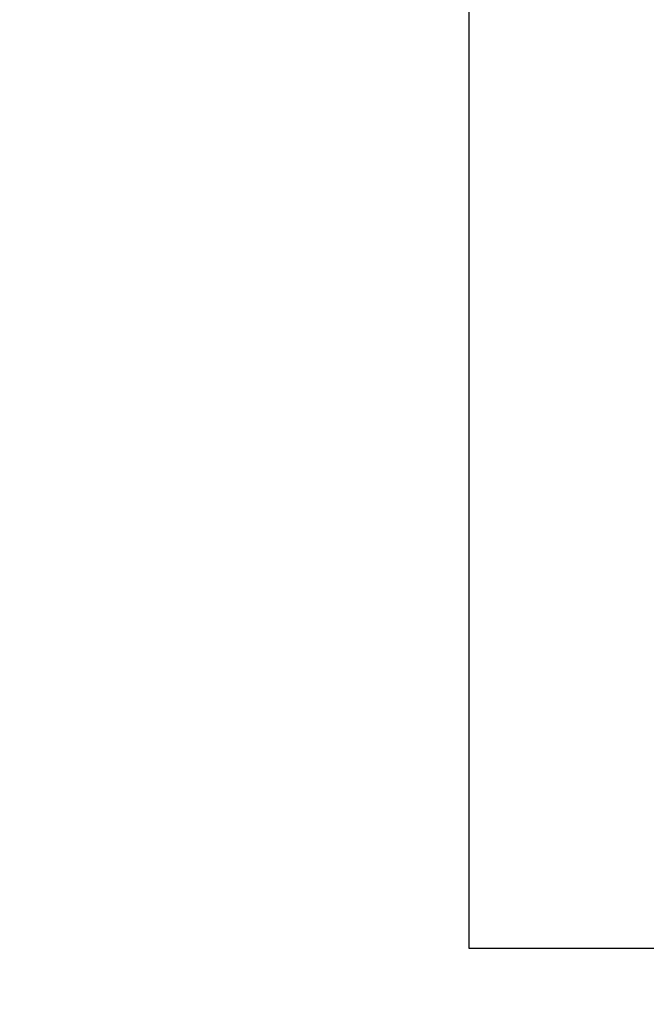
# Model space of a CAD drawing. Extents: x 0 to 1135, y 0 to 420.
# Tile 44 of 52: x 1031 to 1054, y 142 to 178. Entities that reach past the tile are written whole.
import ezdxf

# ---------------------------------------------------------------- set-up
doc = ezdxf.new("R2010")
doc.units = 0
doc.header["$LTSCALE"] = 2
doc.header["$MEASUREMENT"] = 0
doc.linetypes.add('AUSGEZOGEN', pattern=[0])
doc.layers.add('FBR', color=8, linetype='CONTINUOUS')
doc.layers.add('LEGENDE', color=7, linetype='AUSGEZOGEN')

msp = doc.modelspace()

# ---------------------------------------------------------------- linework, layer by layer
at = {"layer": 'FBR'}
for points in [[(88.009, 187.528, 0), (104.839, 188.975, 0), (166.439, 194.269, -0.000002), (228.71, 199.62, 0.000002), (290.98, 204.971, 0.000001), (321.649, 207.607, 0.000001), (340.796, 209.253, 0.000002), (353.251, 210.323, -0.000001), (365.705, 211.394, -0.000007)], [(87.666, 191.514, 0), (104.497, 192.96, 0), (166.097, 198.254, -0.000002), (228.367, 203.605, 0.000002), (290.638, 208.957, 0.000001), (321.307, 211.592, 0.000001), (340.454, 213.238, 0.000002), (352.908, 214.308, -0.000001), (365.363, 215.379, -0.000007)], [(377.816, 216.449, 0.000001), (390.27, 217.519, 0.000044)], [(378.159, 212.464, 0.000001), (390.613, 213.534, 0.000044)]]:
    msp.add_lwpolyline(points, format="xyb", dxfattribs=at)
at = {"layer": 'LEGENDE'}
msp.add_lwpolyline([(1047.634, 292.851), (1047.634, 144.148), (1125.665, 144.148), (1125.665, 292.851)], close=True, dxfattribs=at)

doc.saveas('drawing.dxf')
